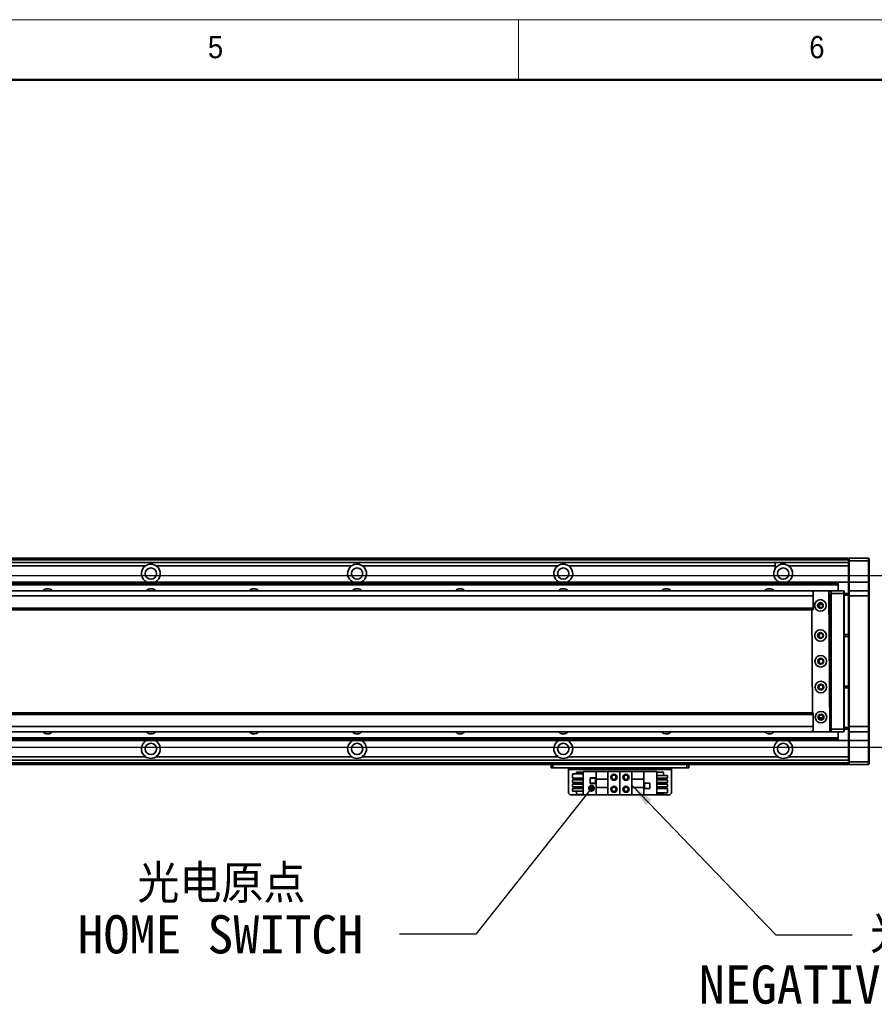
# Model space of a CAD drawing. Header units: millimetres. Extents: x 35 to 2905, y 35 to 2044.
# Tile 6 of 7: x 1530 to 2027, y 1471 to 2044. Entities that reach past the tile are written whole.
import ezdxf

# ---------------------------------------------------------------- set-up
doc = ezdxf.new("R2010")
doc.units = ezdxf.units.MM
doc.header["$LTSCALE"] = 7
doc.layers.add('黑色实线', color=7, linetype='Continuous')
doc.styles.add('SLDTEXTSTYLE1', font='Gothic.ttf', dxfattribs={"width": 0.913})
doc.styles.add('SLDTEXTSTYLE8', font='txt')
doc.styles.add('SLDTEXTSTYLE9', font='txt', dxfattribs={"bigfont": 'bigfont'})
doc.dimstyles.new('SLDDIMSTYLE0', dxfattribs={"dimtxt": 26.6, "dimasz": 14, "dimexe": 0, "dimexo": 0.0625, "dimgap": 6.65, "dimtad": 2, "dimdec": 1, "dimrnd": 1e-09, "dimzin": 4, "dimdsep": 46, "dimtxsty": 'SLDTEXTSTYLE8', "dimsah": 1, "dimcen": 0.09, "dimadec": 0, "dimazin": 1, "dimtfac": 1, "dimtdec": 1, "dimtmove": 0, "dimatfit": 0, "dimfxl": 0, "dimfrac": 2, "dimtolj": 1, "dimtzin": 12, "dimarcsym": 0})
doc.dimstyles.new('SLDDIMSTYLE2', dxfattribs={"dimtxt": 0.18, "dimasz": 14, "dimexe": 0, "dimexo": 0.0625, "dimgap": 0, "dimtad": 0, "dimtih": 1, "dimtoh": 1, "dimdec": 0, "dimrnd": 1e-09, "dimzin": 0, "dimdsep": 46, "dimtxsty": 'Standard', "dimsah": 1, "dimcen": 0.09, "dimadec": 0, "dimazin": 0, "dimtfac": 14, "dimtdec": 0, "dimtofl": 0, "dimtmove": 0, "dimatfit": 3, "dimfxl": 0, "dimfrac": 2, "dimtolj": 1, "dimtzin": 0, "dimarcsym": 0})
doc.dimstyles.new('SLDDIMSTYLE6', dxfattribs={"dimtxt": 0.18, "dimasz": 4.2, "dimexe": 0, "dimexo": 0.0625, "dimgap": 0, "dimtad": 0, "dimtih": 1, "dimtoh": 1, "dimdec": 0, "dimrnd": 1e-09, "dimzin": 0, "dimdsep": 46, "dimtxsty": 'Standard', "dimblk1": 'DOT', "dimblk2": 'DOT', "dimsah": 1, "dimcen": 0.09, "dimadec": 0, "dimazin": 0, "dimtfac": 4.2, "dimtdec": 0, "dimtofl": 0, "dimtmove": 0, "dimatfit": 3, "dimldrblk": 'DOT', "dimfxl": 0, "dimfrac": 2, "dimtolj": 1, "dimtzin": 0, "dimarcsym": 0})

# ---------------------------------------------------------------- blocks, each defined once
blk = doc.blocks.new('_D_7')
at = {"layer": '黑色实线'}
for p, q in [((2093.96, 1720.69), (2093.96, 1748.69)), ((1221.99, 1720.69), (2100.96, 1720.69)), ((2093.96, 1620.69), (2093.96, 1720.69)), ((1221.99, 1620.69), (2100.96, 1620.69)), ((2093.96, 1620.69), (2093.96, 1592.69))]:
    blk.add_line(p, q, dxfattribs=at)
for points in [[(2093.96, 1720.69), (2096.06, 1734.69), (2091.86, 1734.69)], [(2093.96, 1620.69), (2091.86, 1606.69), (2096.06, 1606.69)]]:
    blk.add_solid(points, dxfattribs=at)
at = {"layer": '黑色实线', "insert": (2059.06, 1630.18), "char_height": 26.6, "attachment_point": 1, "rotation": 90, "style": 'SLDTEXTSTYLE8'}
blk.add_mtext('100.0', dxfattribs=at)
blk = doc.blocks.new('SW_NOTE_5')
at = {"layer": '黑色实线', "color": 0, "char_height": 22.225, "attachment_point": 2}
for s, insert, style in [('光电原点', (-103.71, 40.39), 'SLDTEXTSTYLE9'), ('HOME SWITCH', (-104.3, 11), 'SLDTEXTSTYLE8')]:
    blk.add_mtext(s, dxfattribs=dict(at, insert=insert, style=style))
blk = doc.blocks.new('_DOT')
at = {"color": 0, "linetype": 'ByBlock', "lineweight": -2}
blk.add_line((-0.5, 0), (-1, 0), dxfattribs=at)
at = {"color": 0, "linetype": 'ByBlock', "const_width": 0.5}
blk.add_lwpolyline([(-0.25, 0, 1), (0.25, 0, 1)], format="xyb", close=True, dxfattribs=at)
blk = doc.blocks.new('SW_NOTE_6')
at = {"layer": '黑色实线', "color": 0, "char_height": 22.225, "attachment_point": 2}
for s, insert, style in [('光电负限位', (71.66, 11.57), 'SLDTEXTSTYLE9'), ('NEGATIVE LIMIT SWITCH', (69.59, -17.82), 'SLDTEXTSTYLE8')]:
    blk.add_mtext(s, dxfattribs=dict(at, insert=insert, style=style))

msp = doc.modelspace()

# ---------------------------------------------------------------- linework, layer by layer
at = {"color": 7, "linetype": 'Continuous', "lineweight": 18}
for p, q in [((2905, 2044), (35, 2044)), ((1820, 2009), (1820, 2044)), ((70, 2009), (2870, 2009))]:
    msp.add_line(p, q, dxfattribs=at)
at = {"color": 7, "linetype": 'Continuous', "lineweight": 50}
msp.add_line((2870, 2009), (70, 2009), dxfattribs=at)
at = {"color": 7, "linetype": 'Continuous', "lineweight": 35}
for p, q in [((2011.96, 1730.69), (1193.96, 1730.69)), ((1193.96, 1730.49), (1925.96, 1730.49)), ((1193.96, 1730.29), (1925.96, 1730.29)), ((2011.96, 1730.19), (1193.96, 1730.19)), ((1925.96, 1730.49), (1925.96, 1730.29)), ((1925.96, 1730.19), (1925.96, 1730.29)), ((2011.96, 1730.39), (2012.26, 1730.69)), ((2011.96, 1730.69), (2011.96, 1730.39)), ((2011.96, 1729.19), (2011.96, 1730.39)), ((2012.26, 1730.69), (2012.26, 1729.19)), ((2012.26, 1730.69), (2023.66, 1730.69)), ((2023.66, 1729.19), (2023.66, 1730.69)), ((2023.66, 1730.69), (2023.96, 1730.39)), ((2023.96, 1730.39), (2023.96, 1729.19)), ((2011.96, 1728.18), (1193.96, 1728.18)), ((1602.79, 1726.18), (1489.13, 1726.18)), ((1722.79, 1726.18), (1609.13, 1726.18)), ((1842.79, 1726.18), (1729.13, 1726.18)), ((1969.33, 1726.18), (1849.13, 1726.18)), ((1969.33, 1726.18), (1969.33, 1724.66)), ((2011.96, 1726.18), (1977.13, 1726.18)), ((2011.96, 1729.19), (2012.26, 1729.19)), ((2011.96, 1716.69), (2011.96, 1729.19)), ((2023.66, 1729.19), (2012.26, 1729.19)), ((2012.26, 1729.19), (2012.26, 1716.69)), ((2023.66, 1729.19), (2023.96, 1729.19)), ((2023.66, 1716.69), (2023.66, 1729.19)), ((2023.96, 1729.19), (2023.96, 1716.69)), ((1220.96, 1716.68), (2005.96, 1716.68)), ((1220.96, 1716.39), (2005.96, 1716.39)), ((1220.96, 1715.49), (2005.96, 1715.49)), ((1220.96, 1715.2), (2005.96, 1715.2)), ((2005.96, 1716.68), (2005.96, 1716.39)), ((2011.96, 1716.68), (2005.96, 1716.68)), ((2005.96, 1716.39), (2005.96, 1715.49)), ((2005.96, 1715.49), (2005.96, 1715.2)), ((2005.96, 1715.2), (2005.96, 1711.69)), ((2011.96, 1716.69), (2012.26, 1716.69)), ((2011.96, 1711.39), (2011.96, 1716.69)), ((2012.26, 1716.69), (2012.26, 1711.69)), ((2012.26, 1716.69), (2023.66, 1716.69)), ((2023.66, 1711.69), (2023.66, 1716.69)), ((2023.66, 1716.69), (2023.96, 1716.69)), ((2023.96, 1716.69), (2023.96, 1711.39)), ((1991.46, 1711.69), (260.46, 1711.69)), ((1991.46, 1708.69), (260.46, 1708.69)), ((1991.07, 1711.66), (1990.57, 1711.16)), ((1990.57, 1711.16), (1990.57, 1711.05)), ((2000.07, 1711.71), (1991.07, 1711.66)), ((1991.46, 1711.69), (1991.46, 1711.66)), ((1991.46, 1711.05), (1991.46, 1708.69)), ((1991.46, 1708.69), (1991.46, 1701.69)), ((1991.76, 1711.69), (1991.74, 1711.66)), ((1991.76, 1711.66), (1991.76, 1711.69)), ((1991.76, 1711.69), (1995.76, 1711.69)), ((2000.57, 1711.21), (2000.07, 1711.71)), ((2000.09, 1711.69), (2001.96, 1711.69)), ((2001.96, 1711.39), (2000.39, 1711.39)), ((2001, 1630.21), (2000.57, 1711.21)), ((2001.46, 1709.69), (2000.58, 1709.69)), ((2001.46, 1631.69), (2001.46, 1709.69)), ((2001.96, 1710.19), (2001.96, 1711.69)), ((2001.96, 1711.69), (2009.16, 1711.69)), ((2009.16, 1710.19), (2001.96, 1710.19)), ((2001.96, 1631.19), (2001.96, 1710.19)), ((2009.16, 1710.19), (2009.16, 1711.69)), ((2009.46, 1711.39), (2009.16, 1711.69)), ((2009.16, 1631.19), (2009.16, 1710.19)), ((2009.46, 1710.19), (2009.16, 1710.19)), ((2009.46, 1711.39), (2009.46, 1710.19)), ((2009.46, 1710.19), (2009.46, 1631.19)), ((2009.46, 1710.19), (2011.96, 1710.19)), ((2011.96, 1709.19), (2009.46, 1709.19)), ((2012.26, 1711.69), (2011.96, 1711.39)), ((2011.96, 1708.69), (2011.96, 1711.39)), ((2011.96, 1632.69), (2011.96, 1708.69)), ((2012.26, 1708.69), (2011.96, 1708.69)), ((2012.26, 1711.69), (2012.26, 1708.69)), ((2012.26, 1711.69), (2023.66, 1711.69)), ((2012.26, 1708.69), (2012.26, 1632.69)), ((2023.66, 1708.69), (2012.26, 1708.69)), ((2023.66, 1708.69), (2023.66, 1711.69)), ((2023.66, 1711.69), (2023.96, 1711.39)), ((2023.66, 1632.69), (2023.66, 1708.69)), ((2023.66, 1708.69), (2023.96, 1708.69)), ((2023.96, 1711.39), (2023.96, 1708.69)), ((2023.96, 1708.69), (2023.96, 1632.69)), ((1991.46, 1701.69), (260.46, 1701.69)), ((1991.46, 1701.69), (1991.46, 1700.69)), ((1997.11, 1703.69), (1994.82, 1703.69)), ((1995.96, 1704.79), (1996.26, 1704.76)), ((260.46, 1700.69), (1991.46, 1700.69)), ((1990.63, 1700.69), (1990.95, 1640.69)), ((1995.96, 1687.29), (1996.48, 1687.2)), ((2009.46, 1686.19), (2011.96, 1686.19)), ((2011.96, 1685.19), (2009.46, 1685.19)), ((2009.46, 1656.19), (2011.96, 1656.19)), ((2011.96, 1655.19), (2009.46, 1655.19)), ((1991.46, 1640.69), (260.46, 1640.69)), ((1991.46, 1639.69), (260.46, 1639.69)), ((1991.46, 1640.69), (1991.46, 1639.69)), ((1991.46, 1639.69), (1991.46, 1632.69)), ((1994.82, 1637.69), (1997.11, 1637.69)), ((1991.46, 1632.69), (260.46, 1632.69)), ((1991.46, 1629.69), (260.46, 1629.69)), ((1991, 1630.32), (1991.01, 1630.16)), ((1991.01, 1630.16), (1991.51, 1629.66)), ((1991.46, 1632.69), (1991.46, 1630.32)), ((1991.46, 1629.71), (1991.46, 1629.69)), ((1991.51, 1629.66), (2000.51, 1629.71)), ((2001.96, 1629.69), (1995.98, 1629.69)), ((2000.51, 1629.71), (2001, 1630.21)), ((2000.78, 1629.99), (2001.96, 1629.99)), ((2001, 1631.69), (2001.46, 1631.69)), ((2001.96, 1631.19), (2009.16, 1631.19)), ((2001.96, 1629.69), (2001.96, 1631.19)), ((2009.16, 1629.69), (2001.96, 1629.69)), ((2005.96, 1629.69), (2005.96, 1626.18)), ((2009.46, 1631.19), (2009.16, 1631.19)), ((2009.16, 1629.69), (2009.16, 1631.19)), ((2009.46, 1629.99), (2009.16, 1629.69)), ((2009.46, 1632.19), (2011.96, 1632.19)), ((2009.46, 1631.19), (2009.46, 1629.99)), ((2011.96, 1631.19), (2009.46, 1631.19)), ((2012.26, 1632.69), (2011.96, 1632.69)), ((2011.96, 1629.99), (2011.96, 1632.69)), ((2012.26, 1629.69), (2011.96, 1629.99)), ((2011.96, 1624.69), (2011.96, 1629.99)), ((2012.26, 1632.69), (2023.66, 1632.69)), ((2012.26, 1632.69), (2012.26, 1629.69)), ((2023.66, 1629.69), (2012.26, 1629.69)), ((2012.26, 1629.69), (2012.26, 1624.69)), ((2023.66, 1632.69), (2023.96, 1632.69)), ((2023.66, 1629.69), (2023.66, 1632.69)), ((2023.66, 1629.69), (2023.96, 1629.99)), ((2023.66, 1624.69), (2023.66, 1629.69)), ((2023.96, 1632.69), (2023.96, 1629.99)), ((2023.96, 1629.99), (2023.96, 1624.69)), ((1220.96, 1626.18), (2005.96, 1626.18)), ((1220.96, 1625.88), (2005.96, 1625.88)), ((1220.96, 1624.98), (2005.96, 1624.98)), ((1220.96, 1624.69), (2005.96, 1624.69)), ((2005.96, 1626.18), (2005.96, 1625.88)), ((2005.96, 1625.88), (2005.96, 1624.98)), ((2005.96, 1624.98), (2005.96, 1624.69)), ((2011.96, 1624.69), (2005.96, 1624.69)), ((2012.26, 1624.69), (2011.96, 1624.69)), ((2011.96, 1612.19), (2011.96, 1624.69)), ((2012.26, 1624.69), (2023.66, 1624.69)), ((2012.26, 1624.69), (2012.26, 1612.19)), ((2023.96, 1624.69), (2023.66, 1624.69)), ((2023.66, 1612.19), (2023.66, 1624.69)), ((2023.96, 1624.69), (2023.96, 1612.19)), ((2011.96, 1613.19), (1135.96, 1613.19)), ((2011.96, 1610.69), (1135.96, 1610.69)), ((1602.79, 1615.19), (1489.13, 1615.19)), ((1722.79, 1615.19), (1609.13, 1615.19)), ((1842.79, 1615.19), (1729.13, 1615.19)), ((1838.96, 1608.69), (1838.96, 1610.69)), ((1839.96, 1610.69), (1839.96, 1608.69)), ((1970.79, 1615.19), (1849.13, 1615.19)), ((1917.96, 1608.69), (1917.96, 1610.69)), ((1918.96, 1610.69), (1918.96, 1608.69)), ((2011.96, 1615.19), (1977.13, 1615.19)), ((2012.26, 1612.19), (2011.96, 1612.19)), ((2011.96, 1610.99), (2011.96, 1612.19)), ((2012.26, 1610.69), (2011.96, 1610.99)), ((2011.96, 1610.99), (2011.96, 1610.69)), ((2012.26, 1612.19), (2023.66, 1612.19)), ((2012.26, 1612.19), (2012.26, 1610.69)), ((2023.66, 1610.69), (2012.26, 1610.69)), ((2023.96, 1612.19), (2023.66, 1612.19)), ((2023.66, 1610.69), (2023.66, 1612.19)), ((2023.96, 1610.99), (2023.66, 1610.69)), ((2023.96, 1612.19), (2023.96, 1610.99)), ((1839.96, 1608.69), (1838.96, 1608.69)), ((1917.96, 1608.69), (1839.96, 1608.69)), ((1848.96, 1608.69), (1848.96, 1607.69)), ((1848.96, 1607.69), (1908.96, 1607.69)), ((1848.96, 1593.89), (1848.96, 1607.69)), ((1851.26, 1602.75), (1851.26, 1605.25)), ((1851.26, 1605.25), (1857.46, 1605.25)), ((1853.66, 1605.25), (1853.66, 1606.19)), ((1853.66, 1606.19), (1857.46, 1606.19)), ((1857.46, 1592.89), (1857.46, 1606.49)), ((1857.46, 1606.49), (1865.01, 1606.49)), ((1865.01, 1606.49), (1865.01, 1602.19)), ((1871.96, 1606.49), (1865.01, 1606.49)), ((1871.96, 1602.19), (1871.96, 1606.49)), ((1878.96, 1606.49), (1871.96, 1606.49)), ((1878.96, 1606.49), (1878.96, 1592.89)), ((1878.96, 1606.49), (1885.96, 1606.49)), ((1885.96, 1606.49), (1885.96, 1602.19)), ((1892.91, 1606.49), (1885.96, 1606.49)), ((1892.91, 1602.19), (1892.91, 1606.49)), ((1900.46, 1606.49), (1892.91, 1606.49)), ((1900.46, 1606.49), (1900.46, 1592.89)), ((1904.26, 1606.19), (1900.46, 1606.19)), ((1906.66, 1604.25), (1900.46, 1604.25)), ((1904.26, 1606.19), (1904.26, 1604.25)), ((1906.66, 1604.25), (1906.66, 1602.75)), ((1908.96, 1607.69), (1908.96, 1608.69)), ((1908.96, 1607.69), (1908.96, 1593.89)), ((1918.96, 1608.69), (1917.96, 1608.69)), ((1851.26, 1602.75), (1857.46, 1602.75)), ((1851.26, 1600.21), (1851.26, 1601.71)), ((1851.26, 1601.71), (1857.46, 1601.71)), ((1851.26, 1600.21), (1857.46, 1600.21)), ((1851.26, 1599.17), (1857.46, 1599.17)), ((1851.26, 1597.67), (1851.26, 1599.17)), ((1853.66, 1601.71), (1853.66, 1602.75)), ((1853.66, 1599.17), (1853.66, 1600.21)), ((1864.76, 1602.79), (1861.56, 1602.79)), ((1861.56, 1602.79), (1861.56, 1599.59)), ((1861.56, 1599.59), (1864.76, 1599.59)), ((1861.66, 1602.69), (1861.66, 1599.69)), ((1864.66, 1602.69), (1861.66, 1602.69)), ((1861.66, 1599.69), (1864.66, 1599.69)), ((1864.66, 1599.69), (1864.66, 1602.69)), ((1864.76, 1599.59), (1864.76, 1602.79)), ((1871.96, 1602.19), (1865.01, 1602.19)), ((1865.01, 1597.19), (1865.01, 1602.19)), ((1871.96, 1602.19), (1871.96, 1597.19)), ((1892.91, 1602.19), (1885.96, 1602.19)), ((1885.96, 1597.19), (1885.96, 1602.19)), ((1892.91, 1602.19), (1892.91, 1597.19)), ((1896.36, 1599.79), (1893.16, 1599.79)), ((1893.16, 1599.79), (1893.16, 1596.59)), ((1893.26, 1599.69), (1893.26, 1596.69)), ((1896.26, 1599.69), (1893.26, 1599.69)), ((1896.26, 1596.69), (1896.26, 1599.69)), ((1896.36, 1596.59), (1896.36, 1599.79)), ((1906.66, 1602.75), (1900.46, 1602.75)), ((1906.66, 1601.71), (1900.46, 1601.71)), ((1906.66, 1600.21), (1900.46, 1600.21)), ((1906.66, 1599.17), (1900.46, 1599.17)), ((1904.26, 1602.75), (1904.26, 1601.71)), ((1904.26, 1600.21), (1904.26, 1599.17)), ((1906.66, 1601.71), (1906.66, 1600.21)), ((1906.66, 1599.17), (1906.66, 1597.67)), ((1848.96, 1593.89), (1849.96, 1592.89)), ((1857.46, 1592.89), (1849.96, 1592.89)), ((1851.26, 1597.67), (1857.46, 1597.67)), ((1851.26, 1595.13), (1851.26, 1596.63)), ((1851.26, 1596.63), (1857.46, 1596.63)), ((1851.26, 1595.13), (1857.46, 1595.13)), ((1853.66, 1596.63), (1853.66, 1597.67)), ((1853.66, 1593.19), (1853.66, 1595.13)), ((1853.66, 1593.19), (1857.46, 1593.19)), ((1857.46, 1592.89), (1865.01, 1592.89)), ((1865.01, 1597.19), (1871.96, 1597.19)), ((1865.01, 1597.19), (1865.01, 1592.89)), ((1865.01, 1592.89), (1871.96, 1592.89)), ((1871.96, 1592.89), (1871.96, 1597.19)), ((1878.96, 1592.89), (1871.96, 1592.89)), ((1878.96, 1592.89), (1885.96, 1592.89)), ((1885.96, 1597.19), (1892.91, 1597.19)), ((1885.96, 1597.19), (1885.96, 1592.89)), ((1885.96, 1592.89), (1892.91, 1592.89)), ((1892.91, 1592.89), (1892.91, 1597.19)), ((1900.46, 1592.89), (1892.91, 1592.89)), ((1893.16, 1596.59), (1896.36, 1596.59)), ((1893.26, 1596.69), (1896.26, 1596.69)), ((1906.66, 1597.67), (1900.46, 1597.67)), ((1906.66, 1596.63), (1900.46, 1596.63)), ((1906.66, 1594.13), (1900.46, 1594.13)), ((1904.26, 1593.19), (1900.46, 1593.19)), ((1907.96, 1592.89), (1900.46, 1592.89)), ((1904.26, 1597.67), (1904.26, 1596.63)), ((1904.26, 1594.13), (1904.26, 1593.19)), ((1906.66, 1596.63), (1906.66, 1594.13)), ((1907.96, 1592.89), (1908.96, 1593.89))]:
    msp.add_line(p, q, dxfattribs=at)
at = {"color": 8, "linetype": 'Continuous', "lineweight": 35}
for p, q in [((2011.96, 1729.69), (1193.96, 1729.69)), ((2011.96, 1611.69), (1135.96, 1611.69))]:
    msp.add_line(p, q, dxfattribs=at)
at = {"color": 7, "linetype": 'Continuous', "lineweight": 35, "flags": 128}
msp.add_lwpolyline([(1995.96, 1672.29), (1996.57, 1672.16), (1996.82, 1672.04)], dxfattribs=at)
at = {"color": 7, "linetype": 'Continuous', "lineweight": 35}
for centre, radius in [((1605.96, 1721.69), 3.3), ((1725.96, 1721.69), 3.3), ((1845.96, 1721.69), 3.3), ((1973.96, 1721.69), 3.3), ((1995.61, 1703.19), 3.36), ((1995.61, 1703.19), 1.7), ((1995.96, 1703.19), 1.25), ((1995.71, 1685.69), 3.36), ((1995.71, 1685.69), 1.7), ((1995.96, 1685.69), 1.25), ((1995.79, 1670.69), 3.36), ((1995.79, 1670.69), 1.7), ((1995.96, 1670.69), 1.25), ((1995.87, 1655.69), 3.36), ((1995.87, 1655.69), 1.7), ((1995.96, 1655.69), 1.6), ((1995.96, 1655.69), 1.25), ((1995.96, 1638.19), 3.36), ((1995.96, 1638.19), 1.7), ((1995.96, 1638.19), 1.6), ((1995.96, 1638.19), 1.25), ((1605.96, 1619.69), 3.3), ((1725.96, 1619.69), 3.3), ((1845.96, 1619.69), 3.3), ((1973.96, 1619.69), 3.3), ((1875.46, 1603.19), 1.75), ((1875.46, 1603.19), 1.25), ((1882.46, 1603.19), 1.75), ((1882.46, 1603.19), 1.25), ((1875.46, 1596.19), 1.75), ((1875.46, 1596.19), 1.25), ((1882.46, 1596.19), 1.75), ((1882.46, 1596.19), 1.25)]:
    msp.add_circle(centre, radius, dxfattribs=at)
for centre, radius, start, end in [((1605.96, 1721.69), 5.5, 125.1898, 245.5088), ((1605.96, 1721.69), 5.5, 294.4912, 54.8102), ((1725.96, 1721.69), 5.5, 125.1898, 245.5088), ((1725.96, 1721.69), 5.5, 294.4912, 54.8102), ((1845.96, 1721.69), 5.5, 125.1898, 245.5088), ((1845.96, 1721.69), 5.5, 294.4912, 54.8102), ((1973.96, 1721.69), 5.5, 147.3208, 245.5088), ((1973.96, 1721.69), 5.5, 294.4912, 54.8102), ((1545.96, 1709.18), 3.75, 41.9157, 138.0843), ((1605.96, 1709.18), 3.75, 41.9157, 138.0843), ((1665.96, 1709.18), 3.75, 41.9157, 138.0843), ((1725.96, 1709.18), 3.75, 41.9157, 138.0843), ((1785.96, 1709.18), 3.75, 41.9157, 138.0843), ((1845.96, 1709.18), 3.75, 41.9157, 138.0843), ((1905.96, 1709.18), 3.75, 41.9157, 138.0843), ((1965.96, 1709.18), 3.75, 41.9157, 138.0843), ((1995.96, 1703.19), 1.6, 90, 280.8667), ((1995.96, 1685.69), 1.6, 90, 289.0593), ((1995.96, 1670.69), 1.6, 90, 302.5373), ((1545.96, 1632.19), 3.75, 221.9157, 318.0843), ((1605.96, 1632.19), 3.75, 221.9157, 318.0843), ((1665.96, 1632.19), 3.75, 221.9157, 318.0843), ((1725.96, 1632.19), 3.75, 221.9157, 318.0843), ((1785.96, 1632.19), 3.75, 221.9157, 318.0843), ((1845.96, 1632.19), 3.75, 221.9157, 318.0843), ((1905.96, 1632.19), 3.75, 221.9157, 318.0843), ((1965.96, 1632.19), 3.75, 221.9157, 318.0843), ((1605.96, 1619.69), 5.5, 114.4912, 234.8102), ((1605.96, 1619.69), 5.5, 305.1898, 65.5088), ((1725.96, 1619.69), 5.5, 114.4912, 234.8102), ((1725.96, 1619.69), 5.5, 305.1898, 65.5088), ((1845.96, 1619.69), 5.5, 114.4912, 234.8102), ((1845.96, 1619.69), 5.5, 305.1898, 65.5088), ((1973.96, 1619.69), 5.5, 114.4912, 234.8102), ((1973.96, 1619.69), 5.5, 305.1898, 65.5088)]:
    msp.add_arc(centre, radius, start, end, dxfattribs=at)
for points, knots in [([(1609.13, 1726.18), (1608.67, 1726.45), (1607.72, 1727.01), (1606.04, 1727.27), (1604.3, 1727.05), (1603.29, 1726.47), (1602.79, 1726.18)], [0, 0, 0, 0, 0.235694, 0.486464, 0.744851, 1, 1, 1, 1]), ([(1729.13, 1726.18), (1728.67, 1726.45), (1727.72, 1727.01), (1726.04, 1727.27), (1724.3, 1727.05), (1723.29, 1726.47), (1722.79, 1726.18)], [0, 0, 0, 0, 0.235694, 0.486464, 0.744851, 1, 1, 1, 1]), ([(1849.13, 1726.18), (1848.67, 1726.45), (1847.72, 1727.01), (1846.04, 1727.27), (1844.3, 1727.05), (1843.29, 1726.47), (1842.79, 1726.18)], [0, 0, 0, 0, 0.235694, 0.486464, 0.744851, 1, 1, 1, 1]), ([(1972.61, 1727.02), (1972.61, 1727.16), (1972.61, 1727.46), (1972.54, 1727.81), (1972.33, 1728.04), (1972, 1728.14), (1971.56, 1728.18), (1971.05, 1728.18), (1970.5, 1728.18), (1970, 1728.16), (1969.62, 1728.06), (1969.41, 1727.84), (1969.32, 1727.52), (1969.31, 1727.08), (1969.33, 1726.61), (1969.33, 1726.29), (1969.33, 1726.18)], [0, 0, 0, 0, 0.068299, 0.142626, 0.217327, 0.283661, 0.351535, 0.425916, 0.503853, 0.582138, 0.658165, 0.727103, 0.792954, 0.865988, 0.952699, 1, 1, 1, 1]), ([(1972.61, 1727.02), (1972.6, 1727.01), (1972.57, 1727.01), (1972.37, 1726.95), (1972.02, 1726.84), (1971.56, 1726.64), (1971.05, 1726.36), (1970.51, 1725.98), (1969.96, 1725.49), (1969.59, 1725.03), (1969.39, 1724.75), (1969.35, 1724.68), (1969.33, 1724.66)], [0, 0, 0, 0, 0.059716, 0.157302, 0.254794, 0.353224, 0.456834, 0.573367, 0.711963, 0.876788, 0.953083, 1, 1, 1, 1]), ([(1977.13, 1726.18), (1976.67, 1726.45), (1975.73, 1727), (1974.13, 1727.28), (1973.09, 1727.1), (1972.61, 1727.02)], [0, 0, 0, 0, 0.335629, 0.69275, 1, 1, 1, 1]), ([(1602.79, 1615.19), (1603.25, 1614.92), (1604.2, 1614.37), (1605.88, 1614.11), (1607.63, 1614.32), (1608.63, 1614.9), (1609.13, 1615.19)], [0, 0, 0, 0, 0.235694, 0.486464, 0.744851, 1, 1, 1, 1]), ([(1722.79, 1615.19), (1723.25, 1614.92), (1724.2, 1614.37), (1725.88, 1614.11), (1727.63, 1614.32), (1728.63, 1614.9), (1729.13, 1615.19)], [0, 0, 0, 0, 0.235694, 0.486464, 0.744851, 1, 1, 1, 1]), ([(1842.79, 1615.19), (1843.25, 1614.92), (1844.2, 1614.37), (1845.88, 1614.11), (1847.63, 1614.32), (1848.63, 1614.9), (1849.13, 1615.19)], [0, 0, 0, 0, 0.235694, 0.486464, 0.744851, 1, 1, 1, 1]), ([(1970.79, 1615.19), (1971.25, 1614.92), (1972.2, 1614.37), (1973.88, 1614.11), (1975.63, 1614.32), (1976.63, 1614.9), (1977.13, 1615.19)], [0, 0, 0, 0, 0.235694, 0.486464, 0.744851, 1, 1, 1, 1])]:
    msp.add_open_spline(points, degree=3, knots=knots, dxfattribs=at)

# ---------------------------------------------------------------- block references
at = {"layer": '黑色实线', "color": 7}
for name, p in [('SW_NOTE_5', (1750.71, 1511.94)), ('SW_NOTE_6', (2014.03, 1511.54))]:
    msp.add_blockref(name, p, dxfattribs=at)

# ---------------------------------------------------------------- texts
at = {"color": 7, "linetype": 'Continuous', "lineweight": 0, "char_height": 12.96, "attachment_point": 1, "style": 'SLDTEXTSTYLE1'}
for s, insert in [('5', (1639.17, 2034.52)), ('6', (1989.17, 2034.52))]:
    msp.add_mtext(s, dxfattribs=dict(at, insert=insert))

# ---------------------------------------------------------------- dimensions: what is measured, and where the dimension line sits
at = {"layer": '黑色实线'}
dim = msp.add_linear_dim(base=(2093.96, 1720.69), p1=(1213.1, 1620.69), p2=(1213.1, 1720.69), angle=90, dimstyle='SLDDIMSTYLE0', dxfattribs=at)
dim.commit()
dim.dimension.update_dxf_attribs({"geometry": '_D_7', "text_midpoint": (2093.96, 1672.55), "dimtype": 160})

# ---------------------------------------------------------------- leaders
at = {"layer": '黑色实线', "color": 7}
for points, dimstyle in [([(1862.39, 1596.81), (1795.16, 1511.94), (1750.71, 1511.94)], 'SLDDIMSTYLE6'), ([(1885.96, 1598.61), (1969.58, 1511.54), (2014.03, 1511.54)], 'SLDDIMSTYLE2')]:
    msp.add_leader(points, dimstyle=dimstyle, dxfattribs=at)

doc.saveas('drawing.dxf')
